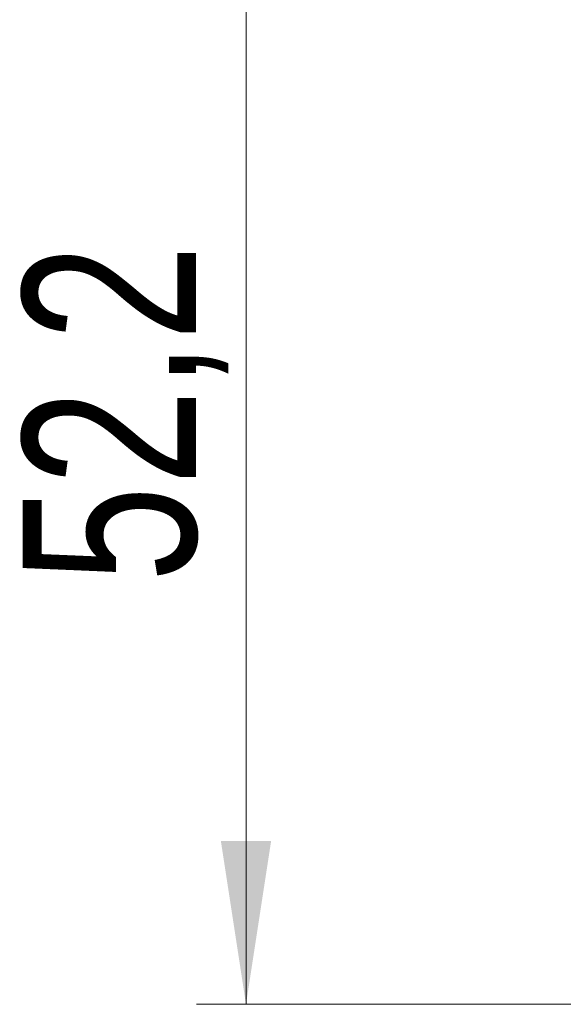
# Model space of a CAD drawing. Header units: millimetres. Extents: x 0 to 210, y 0 to 297.
# Tile 4 of 80: x 29 to 40, y 257 to 277. Entities that reach past the tile are written whole.
import ezdxf

# ---------------------------------------------------------------- set-up
doc = ezdxf.new("R2010")
doc.units = ezdxf.units.MM
doc.styles.add('SLDTEXTSTYLE0', font='TXT', dxfattribs={"width": 0.75})
doc.dimstyles.new('SLDDIMSTYLE7', dxfattribs={"dimtxt": 3.5, "dimasz": 3.302, "dimexe": 0, "dimexo": 0.0625, "dimgap": 0.875, "dimtad": 1, "dimdec": 1, "dimlfac": 2, "dimrnd": 1e-09, "dimzin": 12, "dimdsep": 46, "dimtxsty": 'SLDTEXTSTYLE0', "dimsah": 1, "dimcen": 0.09, "dimadec": 0, "dimazin": 3, "dimtfac": 1, "dimtdec": 1, "dimtofl": 0, "dimtmove": 0, "dimatfit": 3, "dimfxl": 1, "dimfrac": 2, "dimtolj": 1, "dimtzin": 12, "dimarcsym": 0})

# ---------------------------------------------------------------- blocks, each defined once
blk = doc.blocks.new('_D_6')
at = {"color": 7, "linetype": 'Continuous', "lineweight": 0}
for p, q in [((42.951, 283.027), (32.103, 283.027)), ((33.103, 256.925), (33.103, 283.027)), ((43.397, 256.925), (32.103, 256.925))]:
    blk.add_line(p, q, dxfattribs=at)
at = {"color": 7, "linetype": 'Continuous', "lineweight": 18}
for points in [[(33.103, 283.027), (32.595, 279.725), (33.611, 279.725)], [(33.103, 256.925), (33.611, 260.227), (32.595, 260.227)]]:
    blk.add_solid(points, dxfattribs=at)
at = {"color": 7, "linetype": 'Continuous', "lineweight": 18, "insert": (28.592, 265.453), "char_height": 3.5, "attachment_point": 1, "rotation": 90, "style": 'SLDTEXTSTYLE0'}
blk.add_mtext('52,2', dxfattribs=at)

msp = doc.modelspace()

# ---------------------------------------------------------------- dimensions: what is measured, and where the dimension line sits
at = {"color": 7, "linetype": 'Continuous', "lineweight": 18}
dim = msp.add_linear_dim(base=(33.1034, 283.0273), p1=(44.3974, 256.9252), p2=(43.9507, 283.0273), angle=90, dimstyle='SLDDIMSTYLE7', dxfattribs=at)
dim.commit()
dim.dimension.update_dxf_attribs({"geometry": '_D_6', "text_midpoint": (33.1034, 269.979), "dimtype": 160})

doc.saveas('drawing.dxf')
